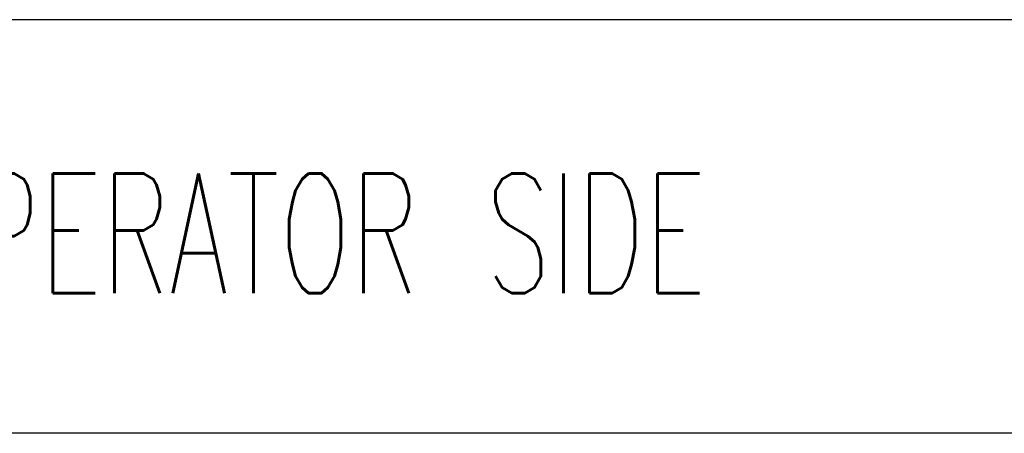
# Model space of a CAD drawing. Extents: x -1763 to 4575, y -3429 to 1051.
# Tile 13 of 80: x -169 to 160, y -2170 to -2032. Entities that reach past the tile are written whole.
import ezdxf

# ---------------------------------------------------------------- set-up
doc = ezdxf.new("R2010")
doc.units = 0
doc.layers.add('1', color=7, linetype='CONTINUOUS')
doc.styles.add('CONVERTER_1', font='txt.shx', dxfattribs={"width": 0.63})

# ---------------------------------------------------------------- blocks, each defined once
blk = doc.blocks.new('HEADPLATE_TSK', base_point=(-401.37, -2707.76))
at = {"layer": '1', "color": 7, "linetype": 'CONTINUOUS'}
for p, q in [((-54.04, -2031.88), (-360, -2031.88)), ((47.55, -2031.88), (-54.04, -2031.88)), ((370, -2031.88), (47.55, -2031.88))]:
    blk.add_line(p, q, dxfattribs=at)
at = {"layer": '1', "color": 1, "style": 'CONVERTER_1', "width": 0.63}
blk.add_text('OPERATOR SIDE', height=40, dxfattribs=at).set_placement((-208.49, -2123.2))
blk = doc.blocks.new('TEXT__258', base_point=(-2000, -2800))
at = {"layer": '1', "color": 1, "linetype": 'CONTINUOUS'}
blk.add_line((4500, -2170), (-700, -2170), dxfattribs=at)

msp = doc.modelspace()

# ---------------------------------------------------------------- block references
at = {"layer": '1'}
for name, p in [('TEXT__258', (-2000, -2800)), ('HEADPLATE_TSK', (-401.37, -2707.76))]:
    msp.add_blockref(name, p, dxfattribs=at)

doc.saveas('drawing.dxf')
